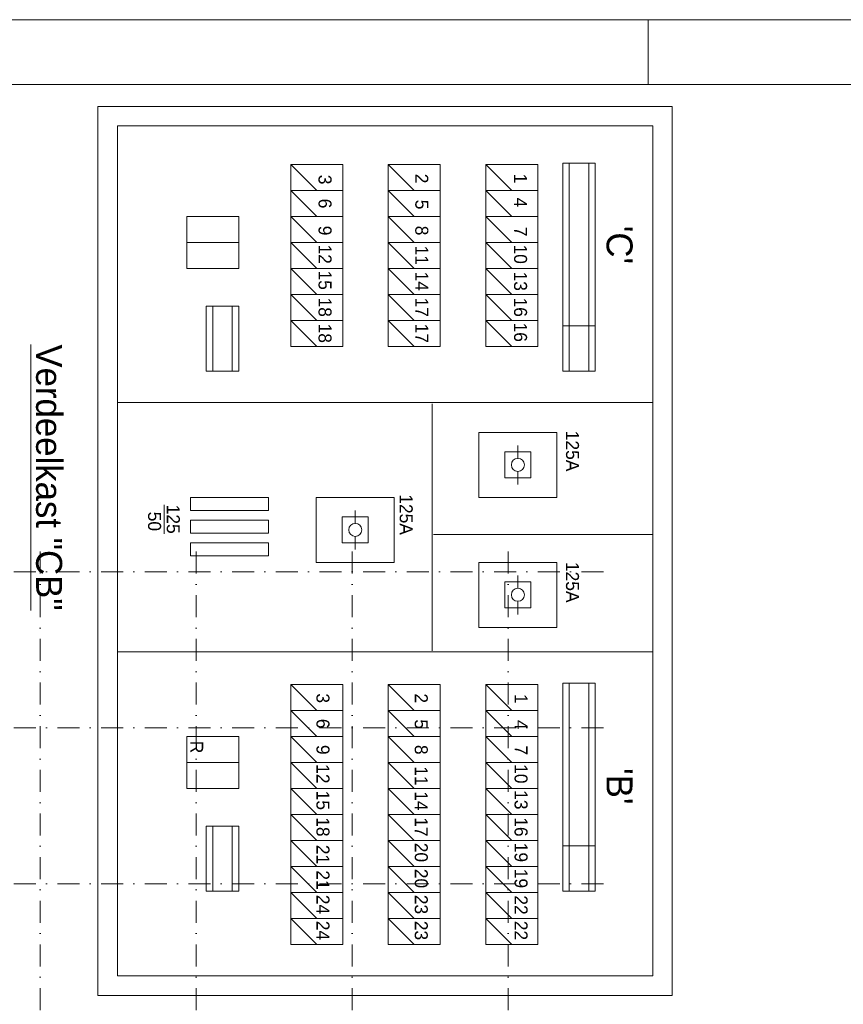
# Model space of a CAD drawing. Header units: millimetres. Extents: x 2152 to 87219, y -6247 to 53124.
# Tile 18 of 19: x 25908 to 51244, y 22827 to 53124. Entities that reach past the tile are written whole.
import ezdxf
from ezdxf.xclip import XClip

# ---------------------------------------------------------------- set-up
doc = ezdxf.new("R2010")
doc.units = ezdxf.units.MM
doc.linetypes.add('DGN4', pattern=[1343.35376, 671.67688, -335.83844, 0, -335.83844])
for name, color, linetype in [('1', 7, 'Continuous'), ('52', 7, 'Continuous'), ('56', 7, 'Continuous')]:
    doc.layers.add(name, color=color, linetype=linetype)
doc.styles.add('dgn003', font='dgn003.shx')

# ---------------------------------------------------------------- blocks, each defined once
blk = doc.blocks.new('50E03_329_B01 - Default')
at = {"layer": '56', "color": 3, "linetype": 'DGN4', "lineweight": 0}
for p, q in [((18649.76, 55989.76), (18649.76, 547.85)), ((23449.76, 55989.76), (23449.76, 547.85)), ((28249.76, 55989.76), (28249.76, 547.85)), ((33049.76, 55989.76), (33049.76, 547.85)), ((37849.76, 55989.76), (37849.76, 547.85)), ((52180.43, 36692.77), (-3616.95, 36692.77)), ((52180.43, 31892.77), (-3616.95, 31892.77)), ((52180.43, 27092.77), (-3616.95, 27092.77))]:
    blk.add_line(p, q, dxfattribs=at)
blk = doc.blocks.new('AnonymousCell')
at = {"layer": '52', "color": 1, "linetype": 'Continuous', "lineweight": 0}
blk.add_line((-700, 400), (100, -400), dxfattribs=at)
at = {"layer": '52', "color": 1, "linetype": 'Continuous', "lineweight": 0, "flags": 128}
blk.add_lwpolyline([(-700, 400), (-700, -400), (900, -400), (900, 400), (-700, 400)], dxfattribs=at)
blk = doc.blocks.new('AnonymousCell1')
at = {"layer": '52', "color": 1, "linetype": 'Continuous', "lineweight": 0}
blk.add_line((-700, 400), (100, -400), dxfattribs=at)
at = {"layer": '52', "color": 1, "linetype": 'Continuous', "lineweight": 0, "flags": 128}
blk.add_lwpolyline([(-700, 400), (-700, -400), (900, -400), (900, 400), (-700, 400)], dxfattribs=at)
blk = doc.blocks.new('AnonymousCell2')
at = {"layer": '52', "color": 1, "linetype": 'Continuous', "lineweight": 0}
blk.add_line((-700, 400), (100, -400), dxfattribs=at)
at = {"layer": '52', "color": 1, "linetype": 'Continuous', "lineweight": 0, "flags": 128}
blk.add_lwpolyline([(-700, 400), (-700, -400), (900, -400), (900, 400), (-700, 400)], dxfattribs=at)
blk = doc.blocks.new('AnonymousCell3')
at = {"layer": '52', "color": 1, "linetype": 'Continuous', "lineweight": 0}
blk.add_line((-700, 400), (100, -400), dxfattribs=at)
at = {"layer": '52', "color": 1, "linetype": 'Continuous', "lineweight": 0, "flags": 128}
blk.add_lwpolyline([(-700, 400), (-700, -400), (900, -400), (900, 400), (-700, 400)], dxfattribs=at)
blk = doc.blocks.new('AnonymousCell4')
at = {"layer": '52', "color": 1, "linetype": 'Continuous', "lineweight": 0}
blk.add_line((-700, 400), (100, -400), dxfattribs=at)
at = {"layer": '52', "color": 1, "linetype": 'Continuous', "lineweight": 0, "flags": 128}
blk.add_lwpolyline([(-700, 400), (-700, -400), (900, -400), (900, 400), (-700, 400)], dxfattribs=at)
blk = doc.blocks.new('AnonymousCell5')
at = {"layer": '52', "color": 1, "linetype": 'Continuous', "lineweight": 0}
blk.add_line((-700, 400), (100, -400), dxfattribs=at)
at = {"layer": '52', "color": 1, "linetype": 'Continuous', "lineweight": 0, "flags": 128}
blk.add_lwpolyline([(-700, 400), (-700, -400), (900, -400), (900, 400), (-700, 400)], dxfattribs=at)
blk = doc.blocks.new('AnonymousCell6')
at = {"layer": '52', "color": 1, "linetype": 'Continuous', "lineweight": 0}
blk.add_line((-700, 400), (100, -400), dxfattribs=at)
at = {"layer": '52', "color": 1, "linetype": 'Continuous', "lineweight": 0, "flags": 128}
blk.add_lwpolyline([(-700, 400), (-700, -400), (900, -400), (900, 400), (-700, 400)], dxfattribs=at)
blk = doc.blocks.new('AnonymousCell7')
at = {"layer": '52', "color": 1, "linetype": 'Continuous', "lineweight": 0}
blk.add_line((-700, 400), (100, -400), dxfattribs=at)
at = {"layer": '52', "color": 1, "linetype": 'Continuous', "lineweight": 0, "flags": 128}
blk.add_lwpolyline([(-700, 400), (-700, -400), (900, -400), (900, 400), (-700, 400)], dxfattribs=at)
blk = doc.blocks.new('AnonymousCell8')
at = {"layer": '52', "color": 1, "linetype": 'Continuous', "lineweight": 0}
blk.add_line((-700, 400), (100, -400), dxfattribs=at)
at = {"layer": '52', "color": 1, "linetype": 'Continuous', "lineweight": 0, "flags": 128}
blk.add_lwpolyline([(-700, 400), (-700, -400), (900, -400), (900, 400), (-700, 400)], dxfattribs=at)
blk = doc.blocks.new('AnonymousCell9')
at = {"layer": '52', "color": 1, "linetype": 'Continuous', "lineweight": 0}
blk.add_line((-700, 400), (100, -400), dxfattribs=at)
at = {"layer": '52', "color": 1, "linetype": 'Continuous', "lineweight": 0, "flags": 128}
blk.add_lwpolyline([(-700, 400), (-700, -400), (900, -400), (900, 400), (-700, 400)], dxfattribs=at)
blk = doc.blocks.new('AnonymousCell10')
at = {"layer": '52', "color": 1, "linetype": 'Continuous', "lineweight": 0}
blk.add_line((-700, 400), (100, -400), dxfattribs=at)
at = {"layer": '52', "color": 1, "linetype": 'Continuous', "lineweight": 0, "flags": 128}
blk.add_lwpolyline([(-700, 400), (-700, -400), (900, -400), (900, 400), (-700, 400)], dxfattribs=at)
blk = doc.blocks.new('AnonymousCell11')
at = {"layer": '52', "color": 1, "linetype": 'Continuous', "lineweight": 0}
blk.add_line((-700, 400), (100, -400), dxfattribs=at)
at = {"layer": '52', "color": 1, "linetype": 'Continuous', "lineweight": 0, "flags": 128}
blk.add_lwpolyline([(-700, 400), (-700, -400), (900, -400), (900, 400), (-700, 400)], dxfattribs=at)
blk = doc.blocks.new('AnonymousCell12')
at = {"layer": '52', "color": 1, "linetype": 'Continuous', "lineweight": 0}
blk.add_line((-700, 400), (100, -400), dxfattribs=at)
at = {"layer": '52', "color": 1, "linetype": 'Continuous', "lineweight": 0, "flags": 128}
blk.add_lwpolyline([(-700, 400), (-700, -400), (900, -400), (900, 400), (-700, 400)], dxfattribs=at)
blk = doc.blocks.new('AnonymousCell13')
at = {"layer": '52', "color": 1, "linetype": 'Continuous', "lineweight": 0}
blk.add_line((-700, 400), (100, -400), dxfattribs=at)
at = {"layer": '52', "color": 1, "linetype": 'Continuous', "lineweight": 0, "flags": 128}
blk.add_lwpolyline([(-700, 400), (-700, -400), (900, -400), (900, 400), (-700, 400)], dxfattribs=at)
blk = doc.blocks.new('AnonymousCell14')
at = {"layer": '52', "color": 1, "linetype": 'Continuous', "lineweight": 0}
blk.add_line((-700, 400), (100, -400), dxfattribs=at)
at = {"layer": '52', "color": 1, "linetype": 'Continuous', "lineweight": 0, "flags": 128}
blk.add_lwpolyline([(-700, 400), (-700, -400), (900, -400), (900, 400), (-700, 400)], dxfattribs=at)
blk = doc.blocks.new('AnonymousCell15')
at = {"layer": '52', "color": 1, "linetype": 'Continuous', "lineweight": 0}
blk.add_line((-700, 400), (100, -400), dxfattribs=at)
at = {"layer": '52', "color": 1, "linetype": 'Continuous', "lineweight": 0, "flags": 128}
blk.add_lwpolyline([(-700, 400), (-700, -400), (900, -400), (900, 400), (-700, 400)], dxfattribs=at)
blk = doc.blocks.new('AnonymousCell16')
at = {"layer": '52', "color": 1, "linetype": 'Continuous', "lineweight": 0}
blk.add_line((-700, 400), (100, -400), dxfattribs=at)
at = {"layer": '52', "color": 1, "linetype": 'Continuous', "lineweight": 0, "flags": 128}
blk.add_lwpolyline([(-700, 400), (-700, -400), (900, -400), (900, 400), (-700, 400)], dxfattribs=at)
blk = doc.blocks.new('AnonymousCell17')
at = {"layer": '52', "color": 1, "linetype": 'Continuous', "lineweight": 0}
blk.add_line((-700, 400), (100, -400), dxfattribs=at)
at = {"layer": '52', "color": 1, "linetype": 'Continuous', "lineweight": 0, "flags": 128}
blk.add_lwpolyline([(-700, 400), (-700, -400), (900, -400), (900, 400), (-700, 400)], dxfattribs=at)
blk = doc.blocks.new('AnonymousCell18')
at = {"layer": '52', "color": 1, "linetype": 'Continuous', "lineweight": 0}
blk.add_line((-700, 400), (100, -400), dxfattribs=at)
at = {"layer": '52', "color": 1, "linetype": 'Continuous', "lineweight": 0, "flags": 128}
blk.add_lwpolyline([(-700, 400), (-700, -400), (900, -400), (900, 400), (-700, 400)], dxfattribs=at)
blk = doc.blocks.new('AnonymousCell19')
at = {"layer": '52', "color": 1, "linetype": 'Continuous', "lineweight": 0}
blk.add_line((-700, 400), (100, -400), dxfattribs=at)
at = {"layer": '52', "color": 1, "linetype": 'Continuous', "lineweight": 0, "flags": 128}
blk.add_lwpolyline([(-700, 400), (-700, -400), (900, -400), (900, 400), (-700, 400)], dxfattribs=at)
blk = doc.blocks.new('AnonymousCell20')
at = {"layer": '52', "color": 1, "linetype": 'Continuous', "lineweight": 0}
blk.add_line((-700, 400), (100, -400), dxfattribs=at)
at = {"layer": '52', "color": 1, "linetype": 'Continuous', "lineweight": 0, "flags": 128}
blk.add_lwpolyline([(-700, 400), (-700, -400), (900, -400), (900, 400), (-700, 400)], dxfattribs=at)
blk = doc.blocks.new('AnonymousCell21')
at = {"layer": '52', "color": 1, "linetype": 'Continuous', "lineweight": 0}
for p, q in [((0, 200), (0, 600)), ((0, -200), (0, -600))]:
    blk.add_line(p, q, dxfattribs=at)
at = {"layer": '52', "color": 1, "linetype": 'Continuous', "lineweight": 0, "flags": 128}
for points in [[(1200, 1000), (1200, -1000), (-1200, -1000), (-1200, 1000), (1200, 1000)], [(-400, 400), (-400, -400), (400, -400), (400, 400), (-400, 400)]]:
    blk.add_lwpolyline(points, dxfattribs=at)
at = {"layer": '52', "color": 1, "linetype": 'Continuous', "lineweight": 0}
blk.add_circle((0.7999999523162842, 0.4000000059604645), 200, dxfattribs=at)
blk = doc.blocks.new('AnonymousCell22')
at = {"layer": '52', "color": 1, "linetype": 'Continuous', "lineweight": 0}
for p, q in [((0, 200), (0, 600)), ((0, -200), (0, -600))]:
    blk.add_line(p, q, dxfattribs=at)
at = {"layer": '52', "color": 1, "linetype": 'Continuous', "lineweight": 0, "flags": 128}
for points in [[(1200, 1000), (1200, -1000), (-1200, -1000), (-1200, 1000), (1200, 1000)], [(-400, 400), (-400, -400), (400, -400), (400, 400), (-400, 400)]]:
    blk.add_lwpolyline(points, dxfattribs=at)
at = {"layer": '52', "color": 1, "linetype": 'Continuous', "lineweight": 0}
blk.add_circle((0.7999999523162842, 0.4000000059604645), 200, dxfattribs=at)
blk = doc.blocks.new('AnonymousCell23')
at = {"layer": '52', "color": 1, "linetype": 'Continuous', "lineweight": 0}
for p, q in [((0, 200), (0, 600)), ((0, -200), (0, -600))]:
    blk.add_line(p, q, dxfattribs=at)
at = {"layer": '52', "color": 1, "linetype": 'Continuous', "lineweight": 0, "flags": 128}
for points in [[(1200, 1000), (1200, -1000), (-1200, -1000), (-1200, 1000), (1200, 1000)], [(-400, 400), (-400, -400), (400, -400), (400, 400), (-400, 400)]]:
    blk.add_lwpolyline(points, dxfattribs=at)
at = {"layer": '52', "color": 1, "linetype": 'Continuous', "lineweight": 0}
blk.add_circle((0.7999999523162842, 0.4000000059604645), 200, dxfattribs=at)
blk = doc.blocks.new('AnonymousCell24')
at = {"layer": '52', "color": 1, "linetype": 'Continuous', "lineweight": 0}
blk.add_line((-700, 400), (100, -400), dxfattribs=at)
at = {"layer": '52', "color": 1, "linetype": 'Continuous', "lineweight": 0, "flags": 128}
blk.add_lwpolyline([(-700, 400), (-700, -400), (900, -400), (900, 400), (-700, 400)], dxfattribs=at)
blk = doc.blocks.new('AnonymousCell25')
at = {"layer": '52', "color": 1, "linetype": 'Continuous', "lineweight": 0}
blk.add_line((-700, 400), (100, -400), dxfattribs=at)
at = {"layer": '52', "color": 1, "linetype": 'Continuous', "lineweight": 0, "flags": 128}
blk.add_lwpolyline([(-700, 400), (-700, -400), (900, -400), (900, 400), (-700, 400)], dxfattribs=at)
blk = doc.blocks.new('AnonymousCell26')
at = {"layer": '52', "color": 1, "linetype": 'Continuous', "lineweight": 0}
blk.add_line((-700, 400), (100, -400), dxfattribs=at)
at = {"layer": '52', "color": 1, "linetype": 'Continuous', "lineweight": 0, "flags": 128}
blk.add_lwpolyline([(-700, 400), (-700, -400), (900, -400), (900, 400), (-700, 400)], dxfattribs=at)
blk = doc.blocks.new('AnonymousCell27')
at = {"layer": '52', "color": 1, "linetype": 'Continuous', "lineweight": 0}
blk.add_line((-700, 400), (100, -400), dxfattribs=at)
at = {"layer": '52', "color": 1, "linetype": 'Continuous', "lineweight": 0, "flags": 128}
blk.add_lwpolyline([(-700, 400), (-700, -400), (900, -400), (900, 400), (-700, 400)], dxfattribs=at)
blk = doc.blocks.new('AnonymousCell28')
at = {"layer": '52', "color": 1, "linetype": 'Continuous', "lineweight": 0}
blk.add_line((-700, 400), (100, -400), dxfattribs=at)
at = {"layer": '52', "color": 1, "linetype": 'Continuous', "lineweight": 0, "flags": 128}
blk.add_lwpolyline([(-700, 400), (-700, -400), (900, -400), (900, 400), (-700, 400)], dxfattribs=at)
blk = doc.blocks.new('AnonymousCell29')
at = {"layer": '52', "color": 1, "linetype": 'Continuous', "lineweight": 0}
blk.add_line((-700, 400), (100, -400), dxfattribs=at)
at = {"layer": '52', "color": 1, "linetype": 'Continuous', "lineweight": 0, "flags": 128}
blk.add_lwpolyline([(-700, 400), (-700, -400), (900, -400), (900, 400), (-700, 400)], dxfattribs=at)
blk = doc.blocks.new('AnonymousCell30')
at = {"layer": '52', "color": 1, "linetype": 'Continuous', "lineweight": 0}
blk.add_line((-700, 400), (100, -400), dxfattribs=at)
at = {"layer": '52', "color": 1, "linetype": 'Continuous', "lineweight": 0, "flags": 128}
blk.add_lwpolyline([(-700, 400), (-700, -400), (900, -400), (900, 400), (-700, 400)], dxfattribs=at)
blk = doc.blocks.new('AnonymousCell31')
at = {"layer": '52', "color": 1, "linetype": 'Continuous', "lineweight": 0}
blk.add_line((-700, 400), (100, -400), dxfattribs=at)
at = {"layer": '52', "color": 1, "linetype": 'Continuous', "lineweight": 0, "flags": 128}
blk.add_lwpolyline([(-700, 400), (-700, -400), (900, -400), (900, 400), (-700, 400)], dxfattribs=at)
blk = doc.blocks.new('AnonymousCell32')
at = {"layer": '52', "color": 1, "linetype": 'Continuous', "lineweight": 0}
blk.add_line((-700, 400), (100, -400), dxfattribs=at)
at = {"layer": '52', "color": 1, "linetype": 'Continuous', "lineweight": 0, "flags": 128}
blk.add_lwpolyline([(-700, 400), (-700, -400), (900, -400), (900, 400), (-700, 400)], dxfattribs=at)
blk = doc.blocks.new('AnonymousCell33')
at = {"layer": '52', "color": 1, "linetype": 'Continuous', "lineweight": 0}
blk.add_line((-700, 400), (100, -400), dxfattribs=at)
at = {"layer": '52', "color": 1, "linetype": 'Continuous', "lineweight": 0, "flags": 128}
blk.add_lwpolyline([(-700, 400), (-700, -400), (900, -400), (900, 400), (-700, 400)], dxfattribs=at)
blk = doc.blocks.new('AnonymousCell34')
at = {"layer": '52', "color": 1, "linetype": 'Continuous', "lineweight": 0}
blk.add_line((-700, 400), (100, -400), dxfattribs=at)
at = {"layer": '52', "color": 1, "linetype": 'Continuous', "lineweight": 0, "flags": 128}
blk.add_lwpolyline([(-700, 400), (-700, -400), (900, -400), (900, 400), (-700, 400)], dxfattribs=at)
blk = doc.blocks.new('AnonymousCell35')
at = {"layer": '52', "color": 1, "linetype": 'Continuous', "lineweight": 0}
blk.add_line((-700, 400), (100, -400), dxfattribs=at)
at = {"layer": '52', "color": 1, "linetype": 'Continuous', "lineweight": 0, "flags": 128}
blk.add_lwpolyline([(-700, 400), (-700, -400), (900, -400), (900, 400), (-700, 400)], dxfattribs=at)
blk = doc.blocks.new('AnonymousCell36')
at = {"layer": '52', "color": 1, "linetype": 'Continuous', "lineweight": 0}
blk.add_line((-700, 400), (100, -400), dxfattribs=at)
at = {"layer": '52', "color": 1, "linetype": 'Continuous', "lineweight": 0, "flags": 128}
blk.add_lwpolyline([(-700, 400), (-700, -400), (900, -400), (900, 400), (-700, 400)], dxfattribs=at)
blk = doc.blocks.new('AnonymousCell37')
at = {"layer": '52', "color": 1, "linetype": 'Continuous', "lineweight": 0}
blk.add_line((-700, 400), (100, -400), dxfattribs=at)
at = {"layer": '52', "color": 1, "linetype": 'Continuous', "lineweight": 0, "flags": 128}
blk.add_lwpolyline([(-700, 400), (-700, -400), (900, -400), (900, 400), (-700, 400)], dxfattribs=at)
blk = doc.blocks.new('AnonymousCell38')
at = {"layer": '52', "color": 1, "linetype": 'Continuous', "lineweight": 0}
blk.add_line((-700, 400), (100, -400), dxfattribs=at)
at = {"layer": '52', "color": 1, "linetype": 'Continuous', "lineweight": 0, "flags": 128}
blk.add_lwpolyline([(-700, 400), (-700, -400), (900, -400), (900, 400), (-700, 400)], dxfattribs=at)
blk = doc.blocks.new('AnonymousCell39')
at = {"layer": '52', "color": 1, "linetype": 'Continuous', "lineweight": 0}
blk.add_line((-700, 400), (100, -400), dxfattribs=at)
at = {"layer": '52', "color": 1, "linetype": 'Continuous', "lineweight": 0, "flags": 128}
blk.add_lwpolyline([(-700, 400), (-700, -400), (900, -400), (900, 400), (-700, 400)], dxfattribs=at)
blk = doc.blocks.new('AnonymousCell40')
at = {"layer": '52', "color": 1, "linetype": 'Continuous', "lineweight": 0}
blk.add_line((-700, 400), (100, -400), dxfattribs=at)
at = {"layer": '52', "color": 1, "linetype": 'Continuous', "lineweight": 0, "flags": 128}
blk.add_lwpolyline([(-700, 400), (-700, -400), (900, -400), (900, 400), (-700, 400)], dxfattribs=at)
blk = doc.blocks.new('AnonymousCell41')
at = {"layer": '52', "color": 1, "linetype": 'Continuous', "lineweight": 0}
blk.add_line((-700, 400), (100, -400), dxfattribs=at)
at = {"layer": '52', "color": 1, "linetype": 'Continuous', "lineweight": 0, "flags": 128}
blk.add_lwpolyline([(-700, 400), (-700, -400), (900, -400), (900, 400), (-700, 400)], dxfattribs=at)
blk = doc.blocks.new('AnonymousCell42')
at = {"layer": '52', "color": 1, "linetype": 'Continuous', "lineweight": 0}
blk.add_line((-700, 400), (100, -400), dxfattribs=at)
at = {"layer": '52', "color": 1, "linetype": 'Continuous', "lineweight": 0, "flags": 128}
blk.add_lwpolyline([(-700, 400), (-700, -400), (900, -400), (900, 400), (-700, 400)], dxfattribs=at)
blk = doc.blocks.new('AnonymousCell43')
at = {"layer": '52', "color": 1, "linetype": 'Continuous', "lineweight": 0}
blk.add_line((-700, 400), (100, -400), dxfattribs=at)
at = {"layer": '52', "color": 1, "linetype": 'Continuous', "lineweight": 0, "flags": 128}
blk.add_lwpolyline([(-700, 400), (-700, -400), (900, -400), (900, 400), (-700, 400)], dxfattribs=at)
blk = doc.blocks.new('AnonymousCell44')
at = {"layer": '52', "color": 1, "linetype": 'Continuous', "lineweight": 0}
blk.add_line((-700, 400), (100, -400), dxfattribs=at)
at = {"layer": '52', "color": 1, "linetype": 'Continuous', "lineweight": 0, "flags": 128}
blk.add_lwpolyline([(-700, 400), (-700, -400), (900, -400), (900, 400), (-700, 400)], dxfattribs=at)
blk = doc.blocks.new('AnonymousCell45')
at = {"layer": '52', "color": 1, "linetype": 'Continuous', "lineweight": 0}
blk.add_line((-700, 400), (100, -400), dxfattribs=at)
at = {"layer": '52', "color": 1, "linetype": 'Continuous', "lineweight": 0, "flags": 128}
blk.add_lwpolyline([(-700, 400), (-700, -400), (900, -400), (900, 400), (-700, 400)], dxfattribs=at)
blk = doc.blocks.new('AnonymousCell46')
at = {"layer": '52', "color": 1, "linetype": 'Continuous', "lineweight": 0}
blk.add_line((-700, 400), (100, -400), dxfattribs=at)
at = {"layer": '52', "color": 1, "linetype": 'Continuous', "lineweight": 0, "flags": 128}
blk.add_lwpolyline([(-700, 400), (-700, -400), (900, -400), (900, 400), (-700, 400)], dxfattribs=at)
blk = doc.blocks.new('AnonymousCell47')
at = {"layer": '52', "color": 1, "linetype": 'Continuous', "lineweight": 0}
blk.add_line((-700, 400), (100, -400), dxfattribs=at)
at = {"layer": '52', "color": 1, "linetype": 'Continuous', "lineweight": 0, "flags": 128}
blk.add_lwpolyline([(-700, 400), (-700, -400), (900, -400), (900, 400), (-700, 400)], dxfattribs=at)
blk = doc.blocks.new('AnonymousCell48')
at = {"layer": '52', "color": 1, "linetype": 'Continuous', "lineweight": 0}
blk.add_line((-700, 400), (100, -400), dxfattribs=at)
at = {"layer": '52', "color": 1, "linetype": 'Continuous', "lineweight": 0, "flags": 128}
blk.add_lwpolyline([(-700, 400), (-700, -400), (900, -400), (900, 400), (-700, 400)], dxfattribs=at)
blk = doc.blocks.new('AnonymousCell49')
at = {"layer": '52', "color": 1, "linetype": 'Continuous', "lineweight": 0}
blk.add_line((-700, 400), (100, -400), dxfattribs=at)
at = {"layer": '52', "color": 1, "linetype": 'Continuous', "lineweight": 0, "flags": 128}
blk.add_lwpolyline([(-700, 400), (-700, -400), (900, -400), (900, 400), (-700, 400)], dxfattribs=at)
blk = doc.blocks.new('AnonymousCell50')
at = {"layer": '52', "color": 1, "linetype": 'Continuous', "lineweight": 0}
blk.add_line((-700, 400), (100, -400), dxfattribs=at)
at = {"layer": '52', "color": 1, "linetype": 'Continuous', "lineweight": 0, "flags": 128}
blk.add_lwpolyline([(-700, 400), (-700, -400), (900, -400), (900, 400), (-700, 400)], dxfattribs=at)
blk = doc.blocks.new('AnonymousCell51')
at = {"layer": '52', "color": 1, "linetype": 'Continuous', "lineweight": 0}
blk.add_line((-700, 400), (100, -400), dxfattribs=at)
at = {"layer": '52', "color": 1, "linetype": 'Continuous', "lineweight": 0, "flags": 128}
blk.add_lwpolyline([(-700, 400), (-700, -400), (900, -400), (900, 400), (-700, 400)], dxfattribs=at)
blk = doc.blocks.new('AnonymousCell52')
at = {"layer": '52', "color": 1, "linetype": 'Continuous', "lineweight": 0}
blk.add_line((-700, 400), (100, -400), dxfattribs=at)
at = {"layer": '52', "color": 1, "linetype": 'Continuous', "lineweight": 0, "flags": 128}
blk.add_lwpolyline([(-700, 400), (-700, -400), (900, -400), (900, 400), (-700, 400)], dxfattribs=at)
blk = doc.blocks.new('AnonymousCell53')
at = {"layer": '52', "color": 1, "linetype": 'Continuous', "lineweight": 0}
blk.add_line((-700, 400), (100, -400), dxfattribs=at)
at = {"layer": '52', "color": 1, "linetype": 'Continuous', "lineweight": 0, "flags": 128}
blk.add_lwpolyline([(-700, 400), (-700, -400), (900, -400), (900, 400), (-700, 400)], dxfattribs=at)
blk = doc.blocks.new('A3')
at = {"layer": '1', "color": 1, "linetype": 'Continuous', "lineweight": 0}
for p, q in [((83959.61, 59371.44), (0, 59371.44)), ((41979.8, 57372.39), (41979.8, 59371.44))]:
    blk.add_line(p, q, dxfattribs=at)
at = {"layer": '1', "color": 5, "linetype": 'Continuous', "lineweight": 0, "flags": 128}
blk.add_lwpolyline([(1999.05, 1999.030000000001), (81960.56999999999, 1999.030000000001), (81960.56999999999, 57372.39), (1999.05, 57372.39), (1999.05, 1999.030000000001)], dxfattribs=at)
blk = doc.blocks.new('AnonymousCell54')
at = {"color": 1, "linetype": 'Continuous', "lineweight": 0}
blk.add_blockref('A3', (-41979.8, -29685.71), dxfattribs=at)

msp = doc.modelspace()

# ---------------------------------------------------------------- linework, layer by layer
at = {"layer": '52', "color": 1, "linetype": 'Continuous', "lineweight": 0}
for p, q in [((42811.44, 48706.18), (42811.44, 42306.18)), ((43411.44, 48706.18), (43411.44, 42306.18)), ((31847.44, 44306.18), (31847.44, 42306.18)), ((32447.44, 44306.18), (32447.44, 42306.18)), ((42811.44, 32706.18), (42811.44, 26306.18)), ((43411.44, 32706.18), (43411.44, 26306.18)), ((31847.44, 28306.18), (31847.44, 26306.18)), ((32447.44, 28306.18), (32447.44, 26306.18))]:
    msp.add_line(p, q, dxfattribs=at)
at = {"layer": '52', "color": 1, "linetype": 'CONTINUOUS', "lineweight": 0}
for p, q in [((45381.44, 41340.38), (28915.44, 41340.38)), ((28915.44, 41340.38), (28915.44, 41340.18)), ((28915.44, 41339.98), (28915.44, 41340.18)), ((45381.44, 41339.98), (28915.44, 41339.98)), ((38595.240000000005, 41300.18), (38595.44, 41300.18)), ((38595.240000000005, 41300.18), (38595.240000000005, 33708.18)), ((38595.64, 41300.18), (38595.44, 41300.18)), ((38595.64, 41300.18), (38595.64, 33708.18)), ((45381.44, 41340.38), (45381.44, 41340.18)), ((45381.44, 41339.98), (45381.44, 41340.18)), ((45381.44, 37278.38), (38635.44, 37278.38)), ((38635.44, 37278.38), (38635.44, 37278.18)), ((38635.44, 37277.98), (38635.44, 37278.18)), ((45381.44, 37277.98), (38635.44, 37277.98)), ((45381.44, 37278.38), (45381.44, 37278.18)), ((45381.44, 37277.98), (45381.44, 37278.18)), ((45381.44, 33668.38), (28915.44, 33668.38)), ((28915.44, 33668.38), (28915.44, 33668.18)), ((28915.44, 33667.98), (28915.44, 33668.18)), ((45381.44, 33667.98), (28915.44, 33667.98)), ((38595.240000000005, 33708.18), (38595.44, 33708.18)), ((38595.64, 33708.18), (38595.44, 33708.18)), ((45381.44, 33668.38), (45381.44, 33668.18)), ((45381.44, 33667.98), (45381.44, 33668.18))]:
    msp.add_line(p, q, dxfattribs=at)
at = {"layer": '52', "color": 1, "linetype": 'Continuous', "lineweight": 0, "flags": 128}
for points in [[(28315.44, 50456.18), (28315.44, 23098.18), (45981.44, 23098.18), (45981.44, 50456.18), (28315.44, 50456.18)], [(45381.44, 49856.18), (45381.44, 23698.18), (28915.44, 23698.18), (28915.44, 49856.18), (45381.44, 49856.18)], [(42611.44, 48706.18), (42611.44, 43706.18), (43611.44, 43706.18), (43611.44, 48706.18), (42611.44, 48706.18)], [(31047.44, 47068.18), (31047.44, 46268.18), (32647.44, 46268.18), (32647.44, 47068.18), (31047.44, 47068.18)], [(31047.44, 46268.18), (31047.44, 45468.18), (32647.44, 45468.18), (32647.44, 46268.18), (31047.44, 46268.18)], [(31647.44, 44306.18), (31647.44, 42306.18), (32647.44, 42306.18), (32647.44, 44306.18), (31647.44, 44306.18)], [(42611.44, 43706.18), (42611.44, 42306.18), (43611.44, 42306.18), (43611.44, 43706.18), (42611.44, 43706.18)], [(31163.44, 38426.18), (31163.44, 38026.18), (33563.44, 38026.18), (33563.44, 38426.18), (31163.44, 38426.18)], [(31163.44, 37726.18), (31163.44, 37326.18), (33563.44, 37326.18), (33563.44, 37726.18), (31163.44, 37726.18)], [(31163.44, 37026.18), (31163.44, 36626.18), (33563.44, 36626.18), (33563.44, 37026.18), (31163.44, 37026.18)], [(42611.44, 32706.18), (42611.44, 27706.18), (43611.44, 27706.18), (43611.44, 32706.18), (42611.44, 32706.18)], [(31047.44, 31068.18), (31047.44, 30268.18), (32647.44, 30268.18), (32647.44, 31068.18), (31047.44, 31068.18)], [(31047.44, 30268.18), (31047.44, 29468.18), (32647.44, 29468.18), (32647.44, 30268.18), (31047.44, 30268.18)], [(31647.44, 28306.18), (31647.44, 26306.18), (32647.44, 26306.18), (32647.44, 28306.18), (31647.44, 28306.18)], [(42611.44, 27706.18), (42611.44, 26306.18), (43611.44, 26306.18), (43611.44, 27706.18), (42611.44, 27706.18)]]:
    msp.add_lwpolyline(points, dxfattribs=at)

# ---------------------------------------------------------------- block references
at = {"color": 1, "linetype": 'Continuous', "lineweight": 0}
for name, p in [('AnonymousCell54', (45239.49, 23438.53)), ('AnonymousCell14', (34947.44, 48268.18)), ('AnonymousCell7', (37947.44, 48268.18)), ('AnonymousCell', (40947.44, 48268.18)), ('AnonymousCell15', (34947.44, 47468.18)), ('AnonymousCell8', (37947.44, 47468.18)), ('AnonymousCell1', (40947.44, 47468.18)), ('AnonymousCell16', (34947.44, 46668.18)), ('AnonymousCell9', (37947.44, 46668.18)), ('AnonymousCell2', (40947.44, 46668.18)), ('AnonymousCell17', (34947.44, 45868.18)), ('AnonymousCell10', (37947.44, 45868.18)), ('AnonymousCell3', (40947.44, 45868.18)), ('AnonymousCell18', (34947.44, 45068.18)), ('AnonymousCell11', (37947.44, 45068.18)), ('AnonymousCell4', (40947.44, 45068.18)), ('AnonymousCell19', (34947.44, 44268.18)), ('AnonymousCell12', (37947.44, 44268.18)), ('AnonymousCell5', (40947.44, 44268.18)), ('AnonymousCell20', (34947.44, 43468.18)), ('AnonymousCell13', (37947.44, 43468.18)), ('AnonymousCell6', (40947.44, 43468.18)), ('AnonymousCell21', (41231.44, 39426.18)), ('AnonymousCell23', (36231.44, 37426.18)), ('AnonymousCell22', (41231.44, 35426.18)), ('AnonymousCell38', (34947.44, 32268.18)), ('AnonymousCell31', (37947.44, 32268.18)), ('AnonymousCell24', (40947.44, 32268.18)), ('AnonymousCell39', (34947.44, 31468.18)), ('AnonymousCell32', (37947.44, 31468.18)), ('AnonymousCell25', (40947.44, 31468.18)), ('AnonymousCell40', (34947.44, 30668.18)), ('AnonymousCell33', (37947.44, 30668.18)), ('AnonymousCell26', (40947.44, 30668.18)), ('AnonymousCell41', (34947.44, 29868.18)), ('AnonymousCell34', (37947.44, 29868.18)), ('AnonymousCell27', (40947.44, 29868.18)), ('AnonymousCell42', (34947.44, 29068.18)), ('AnonymousCell35', (37947.44, 29068.18)), ('AnonymousCell28', (40947.44, 29068.18)), ('AnonymousCell43', (34947.44, 28268.18)), ('AnonymousCell36', (37947.44, 28268.18)), ('AnonymousCell29', (40947.44, 28268.18)), ('AnonymousCell44', (34947.44, 27468.18)), ('AnonymousCell37', (37947.44, 27468.18)), ('AnonymousCell30', (40947.44, 27468.18)), ('AnonymousCell51', (34947.44, 26668.18)), ('AnonymousCell48', (37947.44, 26668.18)), ('AnonymousCell45', (40947.44, 26668.18)), ('AnonymousCell52', (34947.44, 25868.18)), ('AnonymousCell49', (37947.44, 25868.18)), ('AnonymousCell46', (40947.44, 25868.18)), ('AnonymousCell53', (34947.44, 25068.18)), ('AnonymousCell50', (37947.44, 25068.18)), ('AnonymousCell47', (40947.44, 25068.18))]:
    msp.add_blockref(name, p, dxfattribs=at)
ref = msp.add_blockref('50E03_329_B01 - Default', (7884.5, -559.5900000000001))
XClip(ref).set_block_clipping_path([(-1935.239999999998, 50684.490000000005), (11186.599999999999, 50684.490000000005), (11186.599999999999, 37315.509999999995), (35980.07, 37315.509999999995), (35980.07, 18471.77), (38538.42, 18471.77), (38538.42, 4684.490000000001), (-1935.239999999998, 4684.490000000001)])

# ---------------------------------------------------------------- texts
at = {"layer": '52', "color": 1, "linetype": 'Continuous', "lineweight": 0, "style": 'dgn003'}
for s, height, p in [('3', 399.9960000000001, (35101.44, 48352.18)), ('2', 399.9960000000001, (38077.44, 48384.18)), ('1', 399.9960000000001, (41115.44, 48384.18)), ('6', 399.9960000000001, (35101.44, 47616.18)), ('5', 399.9960000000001, (38077.44, 47584.18)), ('4', 399.9960000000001, (41115.44, 47648.18)), ('9', 399.9960000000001, (35101.44, 46784.18)), ('8', 399.9960000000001, (38077.44, 46784.18)), ('7', 399.9960000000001, (41115.44, 46752.18)), ("'C'", 799.9920000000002, (43961.44, 46784.18)), ('12', 399.9960000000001, (35101.44, 46206.18)), ('11', 399.9960000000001, (38077.44, 46174.18)), ('10', 399.9960000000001, (41115.44, 46206.18)), ('15', 399.9960000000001, (35101.44, 45406.18)), ('14', 399.9960000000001, (38077.44, 45374.18)), ('13', 399.9960000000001, (41115.44, 45374.18)), ('18', 399.9960000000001, (35101.44, 44574.18)), ('17', 399.9960000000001, (38077.44, 44574.18)), ('16', 399.9960000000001, (41115.44, 44574.18)), ('18', 399.9960000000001, (35101.44, 43772.18)), ('17', 399.9960000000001, (38077.44, 43772.18)), ('16', 399.9960000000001, (41115.44, 43804.18)), ('%%uVerdeelkast "CB"%%u', 799.9920000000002, (26413.19, 43132.18)), ('125A', 399.9960000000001, (42713.44, 40474.18)), ('125A', 399.9960000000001, (37597.44, 38520.18)), ('50', 400.00002, (29857.44, 37984.18)), ('%%u125%%u', 399.9960000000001, (30433.44, 38200.18)), ('125A', 399.9960000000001, (42713.44, 36438.18)), ('3', 399.9960000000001, (35037.44, 32394.18)), ('2', 399.9960000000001, (38061.44, 32394.18)), ('1', 399.9960000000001, (41131.44, 32378.18)), ('6', 399.9960000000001, (35037.44, 31610.18)), ('5', 399.9960000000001, (38061.44, 31594.18)), ('4', 399.9960000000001, (41131.44, 31578.18)), ('R', 399.9960000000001, (31153.44, 30936.18)), ('9', 399.9960000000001, (35037.44, 30808.18)), ('8', 399.9960000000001, (38061.44, 30808.18)), ('7', 399.9960000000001, (41131.44, 30792.18)), ('12', 399.9960000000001, (35037.44, 30216.18)), ('11', 399.9960000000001, (38061.44, 30152.18)), ('10', 399.9960000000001, (41131.44, 30216.18)), ("'B'", 799.9920000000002, (43961.44, 30096.18)), ('15', 399.9960000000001, (35037.44, 29400.18)), ('14', 399.9960000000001, (38061.44, 29384.18)), ('13', 399.9960000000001, (41131.44, 29416.18)), ('18', 399.9960000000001, (35037.44, 28582.18)), ('17', 399.9960000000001, (38061.44, 28582.18)), ('16', 399.9960000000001, (41131.44, 28582.18)), ('21', 399.9960000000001, (35037.44, 27734.18)), ('20', 399.9960000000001, (38061.44, 27798.18)), ('19', 399.9960000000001, (41131.44, 27798.18)), ('20', 399.9960000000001, (38061.44, 26996.18)), ('21', 399.9960000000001, (35037.44, 26948.18)), ('19', 399.9960000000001, (41131.44, 26996.18)), ('24', 399.9960000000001, (35037.44, 26196.18)), ('23', 399.9960000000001, (38061.44, 26196.18)), ('22', 399.9960000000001, (41131.44, 26180.18)), ('24', 399.9960000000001, (35037.44, 25396.18)), ('23', 399.9960000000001, (38061.44, 25396.18)), ('22', 399.9960000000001, (41131.44, 25396.18))]:
    msp.add_text(s, height=height, rotation=270, dxfattribs=at).set_placement(p)

doc.saveas('drawing.dxf')
